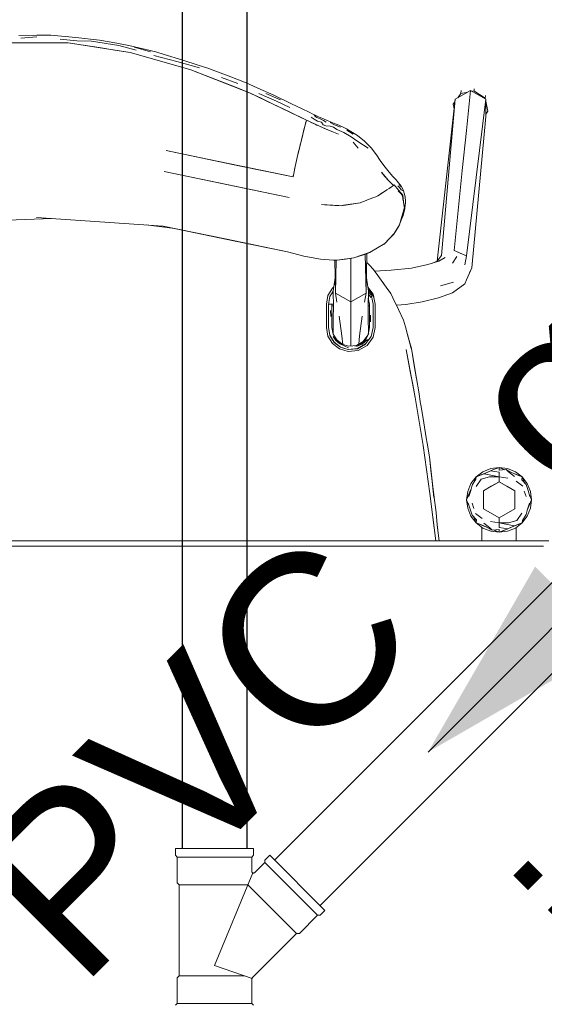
# Model space of a CAD drawing. Header units: millimetres. Extents: x -261 to 187, y -214 to 106.
# Tile 37 of 256: x -220.943 to -220.637, y -160.007 to -159.432. Entities that reach past the tile are written whole.
import ezdxf

# ---------------------------------------------------------------- set-up
doc = ezdxf.new("R2010")
doc.units = ezdxf.units.MM
doc.header["$LTSCALE"] = 0.005
doc.header["$MEASUREMENT"] = 0
doc.linetypes.add('NULL', pattern=[0])
for name, color, linetype, lineweight in [('AP-Condutos Ar condicionado', 4, 'Continuous', 25), ('AP-Sentido conduto Ar condicionado', 9, 'Continuous', 30), ('AP-Textos conduto Ar condicionado', 7, 'Continuous', 9), ('IFC-Elemento de mobília-Contorno', 9, 'Continuous', 5), ('Simbolos', 5, 'Continuous', 20), ('Simbolos_int', 174, 'Continuous', 5)]:
    doc.layers.add(name, color=color, linetype=linetype, lineweight=lineweight)
doc.styles.add('Arial', font='arial.ttf')

msp = doc.modelspace()

# ---------------------------------------------------------------- hatches: boundary and pattern name
at = {"layer": 'AP-Sentido conduto Ar condicionado', "linetype": 'Continuous'}
msp.add_hatch(color=7, dxfattribs=at).paths.add_polyline_path([(-220.70499, -159.85936), (-220.59674, -159.79686), (-220.64249, -159.7511)])

# ---------------------------------------------------------------- linework, layer by layer
at = {"layer": 'AP-Condutos Ar condicionado'}
for p, q in [((-220.8485, -157.2794), (-220.8485, -159.91567)), ((-220.8109, -157.2794), (-220.8109, -159.91567)), ((-220.49881, -159.62659), (-220.79464, -159.92241)), ((-220.47222, -159.65317), (-220.76805, -159.949))]:
    msp.add_line(p, q, dxfattribs=at)
at = {"layer": 'AP-Sentido conduto Ar condicionado'}
msp.add_lwpolyline([(-220.56357, -159.71793), (-220.70499, -159.85936)], dxfattribs=at)
at = {"layer": 'IFC-Elemento de mobília-Contorno', "lineweight": 5}
for p, q in [((-220.94402, -159.44091), (-220.93337, -159.44073)), ((-220.94288, -159.44248), (-220.9334, -159.44174)), ((-220.93337, -159.44073), (-220.92521, -159.44078)), ((-220.92521, -159.44078), (-220.91068, -159.44198)), ((-220.95202, -159.44508), (-220.91524, -159.44508)), ((-220.91974, -159.44295), (-220.91018, -159.44392)), ((-220.91524, -159.44508), (-220.87889, -159.45078)), ((-220.91524, -159.44508), (-220.90615, -159.44651)), ((-220.91068, -159.44198), (-220.89686, -159.44354)), ((-220.91018, -159.44392), (-220.90143, -159.44423)), ((-220.90615, -159.44651), (-220.89707, -159.44793)), ((-220.90143, -159.44423), (-220.88556, -159.44665)), ((-220.89686, -159.44354), (-220.88676, -159.44534)), ((-220.88676, -159.44534), (-220.87976, -159.44664)), ((-220.88556, -159.44665), (-220.87544, -159.44947)), ((-220.87976, -159.44664), (-220.86396, -159.45051)), ((-220.89707, -159.44793), (-220.88798, -159.44936)), ((-220.88798, -159.44936), (-220.87889, -159.45078)), ((-220.87889, -159.45078), (-220.8435, -159.46089)), ((-220.87889, -159.45078), (-220.87004, -159.45331)), ((-220.87666, -159.44766), (-220.86704, -159.45042)), ((-220.87004, -159.45331), (-220.8612, -159.45583)), ((-220.86508, -159.4525), (-220.85167, -159.456)), ((-220.86396, -159.45051), (-220.85901, -159.45195)), ((-220.85901, -159.45195), (-220.8488, -159.45501)), ((-220.8612, -159.45583), (-220.85235, -159.45836)), ((-220.85235, -159.45836), (-220.8435, -159.46089)), ((-220.85167, -159.456), (-220.83848, -159.45971)), ((-220.8488, -159.45501), (-220.83872, -159.45832)), ((-220.83872, -159.45832), (-220.83414, -159.45978)), ((-220.8435, -159.46089), (-220.80922, -159.47429)), ((-220.8435, -159.46089), (-220.83493, -159.46424)), ((-220.83493, -159.46424), (-220.82636, -159.46759)), ((-220.83414, -159.45978), (-220.82017, -159.46503)), ((-220.82636, -159.46759), (-220.81779, -159.47093)), ((-220.82558, -159.46533), (-220.81614, -159.469)), ((-220.82017, -159.46503), (-220.81128, -159.46858)), ((-220.81128, -159.46858), (-220.80271, -159.4724)), ((-220.81779, -159.47093), (-220.80922, -159.47429)), ((-220.80922, -159.47429), (-220.77606, -159.49027)), ((-220.80922, -159.47429), (-220.80251, -159.47752)), ((-220.80382, -159.47475), (-220.79352, -159.4792)), ((-220.80271, -159.4724), (-220.79537, -159.47556)), ((-220.79977, -159.47476), (-220.79123, -159.47843)), ((-220.79537, -159.47556), (-220.78465, -159.48071)), ((-220.68917, -159.47803), (-220.68021, -159.47308)), ((-220.68766, -159.4772), (-220.68594, -159.47472)), ((-220.68594, -159.47472), (-220.68575, -159.47295)), ((-220.68594, -159.47472), (-220.68179, -159.47396)), ((-220.68261, -159.49644), (-220.68021, -159.47308)), ((-220.68021, -159.47308), (-220.67125, -159.47815)), ((-220.67943, -159.47352), (-220.67817, -159.47329)), ((-220.67817, -159.47329), (-220.67812, -159.47285)), ((-220.67817, -159.47329), (-220.67163, -159.47755)), ((-220.67812, -159.47285), (-220.67808, -159.4724)), ((-220.67808, -159.4724), (-220.67803, -159.47196)), ((-220.67163, -159.47755), (-220.67141, -159.47584)), ((-220.80251, -159.47752), (-220.7958, -159.48076)), ((-220.7958, -159.48076), (-220.78593, -159.48551)), ((-220.79352, -159.4792), (-220.78563, -159.48291)), ((-220.78465, -159.48071), (-220.77896, -159.48349)), ((-220.69974, -159.57268), (-220.68917, -159.47803)), ((-220.69713, -159.56939), (-220.68917, -159.47803)), ((-220.69035, -159.48106), (-220.68934, -159.47961)), ((-220.69035, -159.48106), (-220.6898, -159.48374)), ((-220.6825, -159.56949), (-220.67125, -159.47815)), ((-220.67163, -159.47755), (-220.67153, -159.47798)), ((-220.67125, -159.48816), (-220.67125, -159.47815)), ((-220.67125, -159.47933), (-220.67004, -159.48502)), ((-220.78593, -159.48551), (-220.77606, -159.49027)), ((-220.77896, -159.48349), (-220.77399, -159.48593)), ((-220.77399, -159.48593), (-220.77268, -159.48665)), ((-220.77268, -159.48665), (-220.77163, -159.48708)), ((-220.77163, -159.48708), (-220.77051, -159.4876)), ((-220.77148, -159.48768), (-220.76993, -159.48875)), ((-220.77051, -159.4876), (-220.76889, -159.48835)), ((-220.67125, -159.48681), (-220.67004, -159.48502)), ((-220.77715, -159.49456), (-220.77606, -159.49027)), ((-220.77715, -159.49456), (-220.77682, -159.49325)), ((-220.77683, -159.4933), (-220.77651, -159.49205)), ((-220.77651, -159.49205), (-220.77606, -159.49027)), ((-220.77606, -159.49027), (-220.76877, -159.49372)), ((-220.77606, -159.49027), (-220.77462, -159.49095)), ((-220.77462, -159.49095), (-220.77318, -159.49164)), ((-220.77328, -159.48863), (-220.77158, -159.48983)), ((-220.77318, -159.49164), (-220.77097, -159.49268)), ((-220.77318, -159.49164), (-220.77207, -159.49215)), ((-220.77207, -159.49215), (-220.77097, -159.49268)), ((-220.77158, -159.48983), (-220.76955, -159.49085)), ((-220.77097, -159.49268), (-220.76987, -159.4932)), ((-220.76993, -159.48875), (-220.76802, -159.48947)), ((-220.76987, -159.4932), (-220.76877, -159.49372)), ((-220.76955, -159.49085), (-220.76729, -159.49159)), ((-220.76889, -159.48835), (-220.76755, -159.48898)), ((-220.76802, -159.48947), (-220.7661, -159.49043)), ((-220.76755, -159.48898), (-220.76613, -159.48958)), ((-220.76729, -159.49159), (-220.76625, -159.49297)), ((-220.76625, -159.49297), (-220.76459, -159.49368)), ((-220.76613, -159.48958), (-220.76392, -159.49051)), ((-220.7661, -159.49043), (-220.76452, -159.49152)), ((-220.76392, -159.49051), (-220.76203, -159.49124)), ((-220.76221, -159.49172), (-220.75962, -159.49315)), ((-220.76203, -159.49124), (-220.76016, -159.49199)), ((-220.76016, -159.49199), (-220.75809, -159.49285)), ((-220.75962, -159.49315), (-220.75621, -159.49451)), ((-220.75809, -159.49285), (-220.75489, -159.49431)), ((-220.67947, -159.57659), (-220.67125, -159.48816)), ((-220.77918, -159.50278), (-220.77819, -159.49873)), ((-220.77869, -159.50076), (-220.77819, -159.49873)), ((-220.77819, -159.49873), (-220.77715, -159.49456)), ((-220.77819, -159.49873), (-220.77793, -159.49769)), ((-220.77793, -159.49769), (-220.77767, -159.49665)), ((-220.77767, -159.49665), (-220.77715, -159.49456)), ((-220.76877, -159.49372), (-220.76304, -159.49612)), ((-220.76877, -159.49372), (-220.76591, -159.49492)), ((-220.76591, -159.49492), (-220.76304, -159.49612)), ((-220.76459, -159.49368), (-220.76219, -159.49382)), ((-220.76304, -159.49612), (-220.75732, -159.49852)), ((-220.76304, -159.49612), (-220.76161, -159.49672)), ((-220.76219, -159.49382), (-220.76013, -159.49438)), ((-220.76161, -159.49672), (-220.76018, -159.49732)), ((-220.76018, -159.49732), (-220.75732, -159.49852)), ((-220.76013, -159.49438), (-220.7582, -159.4957)), ((-220.7582, -159.4957), (-220.75408, -159.49752)), ((-220.75489, -159.49431), (-220.75256, -159.49547)), ((-220.75408, -159.49752), (-220.74998, -159.50006)), ((-220.75256, -159.49547), (-220.75006, -159.49686)), ((-220.75233, -159.49611), (-220.74879, -159.49842)), ((-220.75006, -159.49686), (-220.74625, -159.49936)), ((-220.74625, -159.49936), (-220.74216, -159.5026)), ((-220.68501, -159.51979), (-220.68261, -159.49644)), ((-220.78012, -159.50667), (-220.77918, -159.50278)), ((-220.78012, -159.50667), (-220.77965, -159.50473)), ((-220.77965, -159.50473), (-220.77918, -159.50278)), ((-220.77918, -159.50278), (-220.77894, -159.50177)), ((-220.77894, -159.50177), (-220.77869, -159.50076)), ((-220.74998, -159.50006), (-220.74602, -159.50277)), ((-220.74871, -159.50327), (-220.74585, -159.50664)), ((-220.74602, -159.50277), (-220.74003, -159.50666)), ((-220.74216, -159.5026), (-220.73819, -159.50649)), ((-220.858, -159.50806), (-220.83379, -159.5131)), ((-220.858, -159.50806), (-220.8154, -159.51693)), ((-220.78181, -159.51397), (-220.78099, -159.51041)), ((-220.7814, -159.51219), (-220.78099, -159.51041)), ((-220.78099, -159.51041), (-220.78012, -159.50667)), ((-220.78099, -159.51041), (-220.78056, -159.50854)), ((-220.78056, -159.50854), (-220.78034, -159.50761)), ((-220.78034, -159.50761), (-220.78012, -159.50667)), ((-220.73819, -159.50649), (-220.73506, -159.51048)), ((-220.73506, -159.51048), (-220.73301, -159.51379)), ((-220.83379, -159.5131), (-220.78385, -159.5235)), ((-220.78256, -159.51735), (-220.78181, -159.51397)), ((-220.78256, -159.51735), (-220.78218, -159.51566)), ((-220.78218, -159.51566), (-220.78181, -159.51397)), ((-220.78181, -159.51397), (-220.7814, -159.51219)), ((-220.73301, -159.51379), (-220.73084, -159.5168)), ((-220.85911, -159.52026), (-220.81713, -159.52901)), ((-220.85911, -159.52026), (-220.82258, -159.52787)), ((-220.8154, -159.51693), (-220.78385, -159.5235)), ((-220.78385, -159.5235), (-220.78324, -159.52053)), ((-220.78372, -159.52289), (-220.7836, -159.52228)), ((-220.7836, -159.52228), (-220.78342, -159.52141)), ((-220.78342, -159.52141), (-220.78324, -159.52053)), ((-220.78324, -159.52053), (-220.78256, -159.51735)), ((-220.78324, -159.52053), (-220.78307, -159.51974)), ((-220.78307, -159.51974), (-220.7829, -159.51894)), ((-220.7829, -159.51894), (-220.78256, -159.51735)), ((-220.7322, -159.52075), (-220.73118, -159.52197)), ((-220.7322, -159.52075), (-220.7281, -159.52563)), ((-220.73118, -159.52197), (-220.73015, -159.52319)), ((-220.73084, -159.5168), (-220.72777, -159.52074)), ((-220.72777, -159.52074), (-220.72549, -159.5233)), ((-220.68741, -159.54315), (-220.68501, -159.51979)), ((-220.82258, -159.52787), (-220.78605, -159.53548)), ((-220.78385, -159.5235), (-220.78372, -159.52289)), ((-220.73015, -159.52319), (-220.7281, -159.52563)), ((-220.7281, -159.52563), (-220.72709, -159.52659)), ((-220.7281, -159.52563), (-220.72512, -159.52848)), ((-220.72709, -159.52659), (-220.72611, -159.52754)), ((-220.72611, -159.52754), (-220.72561, -159.528)), ((-220.72561, -159.528), (-220.72512, -159.52848)), ((-220.72549, -159.5233), (-220.72356, -159.52522)), ((-220.72356, -159.52522), (-220.72302, -159.52601)), ((-220.72302, -159.52601), (-220.72075, -159.52878)), ((-220.72192, -159.52788), (-220.72094, -159.52901)), ((-220.81713, -159.52901), (-220.78605, -159.53548)), ((-220.73385, -159.53434), (-220.72918, -159.53116)), ((-220.73327, -159.53389), (-220.7323, -159.53325)), ((-220.7323, -159.53325), (-220.73133, -159.5326)), ((-220.73133, -159.5326), (-220.73036, -159.53196)), ((-220.73036, -159.53196), (-220.72905, -159.53109)), ((-220.72905, -159.53109), (-220.72774, -159.53022)), ((-220.72774, -159.53022), (-220.72643, -159.52935)), ((-220.72643, -159.52935), (-220.72577, -159.52891)), ((-220.72577, -159.52891), (-220.72512, -159.52848)), ((-220.72516, -159.52844), (-220.72475, -159.52816)), ((-220.72512, -159.52848), (-220.72508, -159.52852)), ((-220.72475, -159.52816), (-220.72226, -159.53112)), ((-220.72257, -159.52866), (-220.72155, -159.52985)), ((-220.72237, -159.5316), (-220.72114, -159.533)), ((-220.72226, -159.53112), (-220.71978, -159.53407)), ((-220.72155, -159.52985), (-220.72064, -159.53105)), ((-220.72114, -159.533), (-220.7199, -159.53441)), ((-220.72075, -159.52878), (-220.71955, -159.53096)), ((-220.72064, -159.53105), (-220.7196, -159.5316)), ((-220.71955, -159.53096), (-220.7187, -159.53362)), ((-220.7187, -159.53362), (-220.71831, -159.53537)), ((-220.75579, -159.54027), (-220.74464, -159.53854)), ((-220.753, -159.53984), (-220.75161, -159.53962)), ((-220.75161, -159.53962), (-220.75022, -159.53941)), ((-220.75022, -159.53941), (-220.74882, -159.53919)), ((-220.74882, -159.53919), (-220.74743, -159.53897)), ((-220.74743, -159.53897), (-220.74603, -159.53876)), ((-220.74603, -159.53876), (-220.74464, -159.53854)), ((-220.74464, -159.53854), (-220.74334, -159.53804)), ((-220.74334, -159.53804), (-220.74269, -159.53779)), ((-220.74269, -159.53779), (-220.74204, -159.53754)), ((-220.74204, -159.53754), (-220.74074, -159.53704)), ((-220.74075, -159.53704), (-220.73944, -159.53654)), ((-220.73944, -159.53654), (-220.73814, -159.53604)), ((-220.73814, -159.53604), (-220.73684, -159.53554)), ((-220.73684, -159.53554), (-220.73554, -159.53504)), ((-220.73554, -159.53504), (-220.73424, -159.53454)), ((-220.73424, -159.53454), (-220.73327, -159.53389)), ((-220.73405, -159.53442), (-220.73385, -159.53434)), ((-220.7199, -159.53441), (-220.71964, -159.53624)), ((-220.71978, -159.53407), (-220.71931, -159.53784)), ((-220.71964, -159.53624), (-220.71938, -159.53808)), ((-220.71938, -159.53808), (-220.71911, -159.53992)), ((-220.71931, -159.53784), (-220.71883, -159.54168)), ((-220.71885, -159.54176), (-220.71821, -159.53909)), ((-220.71831, -159.53537), (-220.7182, -159.53746)), ((-220.71821, -159.53909), (-220.7182, -159.53746)), ((-220.76712, -159.53965), (-220.7655, -159.53974)), ((-220.76712, -159.53965), (-220.75579, -159.54027)), ((-220.7655, -159.53974), (-220.76389, -159.53983)), ((-220.76389, -159.53983), (-220.76227, -159.53992)), ((-220.76227, -159.53992), (-220.76065, -159.54001)), ((-220.76065, -159.54001), (-220.75944, -159.54007)), ((-220.75944, -159.54007), (-220.75822, -159.54014)), ((-220.75822, -159.54014), (-220.75701, -159.54021)), ((-220.75701, -159.54021), (-220.75579, -159.54027)), ((-220.75579, -159.54027), (-220.7544, -159.54005)), ((-220.7544, -159.54005), (-220.753, -159.53984)), ((-220.7204, -159.54679), (-220.71962, -159.54427)), ((-220.72029, -159.54657), (-220.71884, -159.54161)), ((-220.71962, -159.54427), (-220.71885, -159.54176)), ((-220.71956, -159.54601), (-220.71892, -159.54369)), ((-220.71892, -159.54369), (-220.71854, -159.542)), ((-220.71886, -159.54168), (-220.71885, -159.54176)), ((-220.71854, -159.542), (-220.71834, -159.53965)), ((-220.68982, -159.56651), (-220.68741, -159.54315)), ((-220.97061, -159.54961), (-220.92442, -159.54771)), ((-220.93363, -159.54708), (-220.89665, -159.54961)), ((-220.89665, -159.54961), (-220.85967, -159.55215)), ((-220.72174, -159.55153), (-220.72029, -159.54657)), ((-220.7215, -159.55071), (-220.72031, -159.54768)), ((-220.72031, -159.54768), (-220.71956, -159.54601)), ((-220.86962, -159.55146), (-220.85289, -159.55356)), ((-220.85967, -159.55215), (-220.81765, -159.5609)), ((-220.85967, -159.55215), (-220.82341, -159.5597)), ((-220.73016, -159.56235), (-220.72469, -159.55659)), ((-220.72503, -159.55695), (-220.72348, -159.55438)), ((-220.72469, -159.55659), (-220.72174, -159.55153)), ((-220.72348, -159.55438), (-220.72194, -159.55182)), ((-220.82341, -159.5597), (-220.78716, -159.56725)), ((-220.81765, -159.5609), (-220.78716, -159.56725)), ((-220.73874, -159.56746), (-220.73016, -159.56235)), ((-220.73058, -159.56267), (-220.72765, -159.55965)), ((-220.72765, -159.55965), (-220.72502, -159.55694)), ((-220.78716, -159.56725), (-220.77753, -159.56967)), ((-220.74829, -159.57079), (-220.73874, -159.56746)), ((-220.74829, -159.57079), (-220.73903, -159.5676)), ((-220.74277, -159.56891), (-220.73903, -159.5676)), ((-220.74118, -159.59137), (-220.74074, -159.5682)), ((-220.73903, -159.5676), (-220.73889, -159.56752)), ((-220.73556, -159.56557), (-220.73515, -159.56533)), ((-220.73515, -159.56533), (-220.73058, -159.56267)), ((-220.73143, -159.56311), (-220.73058, -159.56267)), ((-220.73142, -159.5631), (-220.73058, -159.56267)), ((-220.68982, -159.56651), (-220.6825, -159.56949)), ((-220.68982, -159.56651), (-220.68616, -159.568)), ((-220.68616, -159.568), (-220.6825, -159.56949)), ((-220.77753, -159.56967), (-220.76777, -159.57152)), ((-220.76777, -159.57152), (-220.76017, -159.572)), ((-220.76017, -159.572), (-220.75799, -159.57211)), ((-220.75948, -159.57203), (-220.75911, -159.59137)), ((-220.75911, -159.59137), (-220.75862, -159.57208)), ((-220.75799, -159.57211), (-220.74829, -159.57079)), ((-220.75799, -159.57211), (-220.75314, -159.57145)), ((-220.75314, -159.57145), (-220.74829, -159.57079)), ((-220.75014, -159.57964), (-220.75014, -159.57104)), ((-220.74829, -159.57079), (-220.74277, -159.56891)), ((-220.74176, -159.56856), (-220.74118, -159.59137)), ((-220.74084, -159.5734), (-220.73938, -159.57488)), ((-220.7052, -159.57472), (-220.69872, -159.5727)), ((-220.70244, -159.57387), (-220.69972, -159.57267)), ((-220.69972, -159.57267), (-220.69713, -159.56939)), ((-220.69872, -159.5727), (-220.69499, -159.57046)), ((-220.69067, -159.57383), (-220.68827, -159.56995)), ((-220.68349, -159.57482), (-220.6825, -159.56949)), ((-220.75014, -159.59643), (-220.75014, -159.57964)), ((-220.73938, -159.57488), (-220.73685, -159.57753)), ((-220.73685, -159.57753), (-220.7333, -159.58235)), ((-220.73606, -159.5786), (-220.7265, -159.57801)), ((-220.7265, -159.57801), (-220.71466, -159.5767)), ((-220.71466, -159.5767), (-220.7052, -159.57472)), ((-220.6825, -159.58365), (-220.67947, -159.57659)), ((-220.68089, -159.57951), (-220.67947, -159.57659)), ((-220.76049, -159.59019), (-220.75928, -159.58236)), ((-220.74101, -159.58236), (-220.7398, -159.59019)), ((-220.7333, -159.58235), (-220.72995, -159.58712)), ((-220.73184, -159.58454), (-220.72946, -159.58779)), ((-220.69768, -159.58713), (-220.69017, -159.58488)), ((-220.68349, -159.58585), (-220.6825, -159.58365)), ((-220.76343, -159.59276), (-220.76073, -159.58836)), ((-220.76229, -159.59326), (-220.76049, -159.59029)), ((-220.76073, -159.58836), (-220.76013, -159.5879)), ((-220.76049, -159.59019), (-220.76027, -159.59962)), ((-220.75911, -159.59137), (-220.75825, -159.59668)), ((-220.75911, -159.59137), (-220.75014, -159.59643)), ((-220.75014, -159.59643), (-220.74118, -159.59137)), ((-220.74566, -159.5939), (-220.74118, -159.59137)), ((-220.74204, -159.59668), (-220.74118, -159.59137)), ((-220.74016, -159.58782), (-220.73708, -159.59202)), ((-220.74001, -159.58883), (-220.73882, -159.59038)), ((-220.74001, -159.59962), (-220.7398, -159.59019)), ((-220.74, -159.58889), (-220.73982, -159.58913)), ((-220.73982, -159.58913), (-220.73882, -159.59038)), ((-220.7398, -159.59039), (-220.73822, -159.59254)), ((-220.73882, -159.59038), (-220.73676, -159.59351)), ((-220.73882, -159.59038), (-220.73796, -159.59174)), ((-220.72946, -159.58779), (-220.72682, -159.59155)), ((-220.69882, -159.59415), (-220.69067, -159.59122)), ((-220.69067, -159.59122), (-220.68349, -159.58585)), ((-220.76438, -159.59783), (-220.76343, -159.59276)), ((-220.76315, -159.5979), (-220.76229, -159.59326)), ((-220.7612, -159.59146), (-220.76046, -159.59146)), ((-220.75462, -159.5939), (-220.75014, -159.59643)), ((-220.75014, -159.59643), (-220.74566, -159.5939)), ((-220.75014, -159.60177), (-220.75014, -159.59643)), ((-220.73989, -159.59436), (-220.73914, -159.59787)), ((-220.73984, -159.5919), (-220.73849, -159.59394)), ((-220.73822, -159.59254), (-220.7377, -159.59495)), ((-220.73816, -159.59142), (-220.73814, -159.59142)), ((-220.73796, -159.59174), (-220.73708, -159.59307)), ((-220.7377, -159.59495), (-220.73707, -159.59783)), ((-220.73708, -159.59202), (-220.73583, -159.59783)), ((-220.73708, -159.59307), (-220.73675, -159.59356)), ((-220.72682, -159.59155), (-220.72554, -159.59407)), ((-220.72554, -159.59407), (-220.72221, -159.60083)), ((-220.71793, -159.59797), (-220.70851, -159.59638)), ((-220.70851, -159.59638), (-220.69882, -159.59415)), ((-220.76438, -159.6012), (-220.76438, -159.59777)), ((-220.76438, -159.60457), (-220.76438, -159.6012)), ((-220.76315, -159.60128), (-220.76315, -159.5979)), ((-220.76315, -159.59885), (-220.76313, -159.59885)), ((-220.76315, -159.60466), (-220.76315, -159.60128)), ((-220.76314, -159.59783), (-220.76237, -159.59783)), ((-220.76313, -159.6012), (-220.76313, -159.59777)), ((-220.76313, -159.60457), (-220.76313, -159.6012)), ((-220.76312, -159.59777), (-220.76031, -159.59777)), ((-220.76237, -159.59783), (-220.76173, -159.59784)), ((-220.76203, -159.6014), (-220.76173, -159.60497)), ((-220.76173, -159.59784), (-220.7613, -159.59785)), ((-220.7613, -159.59785), (-220.76114, -159.59787)), ((-220.76114, -159.60124), (-220.76114, -159.59787)), ((-220.76114, -159.59885), (-220.76029, -159.59885)), ((-220.76114, -159.60461), (-220.76114, -159.60124)), ((-220.76032, -159.60584), (-220.76027, -159.59962)), ((-220.75014, -159.61135), (-220.75014, -159.60177)), ((-220.74001, -159.59962), (-220.73997, -159.60584)), ((-220.74, -159.59885), (-220.73979, -159.59885)), ((-220.73997, -159.59777), (-220.73979, -159.59777)), ((-220.73979, -159.59885), (-220.73914, -159.59884)), ((-220.73914, -159.60124), (-220.73914, -159.59787)), ((-220.73914, -159.60461), (-220.73914, -159.60124)), ((-220.73707, -159.59783), (-220.73707, -159.60121)), ((-220.73707, -159.60121), (-220.73707, -159.60458)), ((-220.73583, -159.59783), (-220.73582, -159.6012)), ((-220.73582, -159.6012), (-220.73582, -159.60458)), ((-220.72341, -159.59838), (-220.71793, -159.59797)), ((-220.72221, -159.60083), (-220.71936, -159.6071)), ((-220.76439, -159.60794), (-220.76438, -159.60457)), ((-220.76439, -159.61132), (-220.76439, -159.60794)), ((-220.76315, -159.60804), (-220.76315, -159.60466)), ((-220.76315, -159.60804), (-220.76315, -159.61126)), ((-220.76314, -159.60794), (-220.76313, -159.60457)), ((-220.76314, -159.61131), (-220.76314, -159.60794)), ((-220.76114, -159.60799), (-220.76114, -159.60461)), ((-220.76114, -159.61137), (-220.76114, -159.60799)), ((-220.76044, -159.61456), (-220.76032, -159.60584)), ((-220.75684, -159.60483), (-220.75533, -159.61621)), ((-220.74495, -159.61621), (-220.74345, -159.60483)), ((-220.73997, -159.60584), (-220.73981, -159.61446)), ((-220.73914, -159.60799), (-220.73914, -159.60461)), ((-220.73914, -159.61137), (-220.73914, -159.60799)), ((-220.73856, -159.60808), (-220.73853, -159.60421)), ((-220.73707, -159.60458), (-220.73706, -159.60795)), ((-220.73706, -159.60795), (-220.73706, -159.61132)), ((-220.73582, -159.60458), (-220.73582, -159.60794)), ((-220.73582, -159.60794), (-220.73582, -159.61132)), ((-220.71936, -159.6071), (-220.71812, -159.61099)), ((-220.76439, -159.61132), (-220.76343, -159.61639)), ((-220.76315, -159.61141), (-220.76315, -159.61126)), ((-220.76315, -159.61141), (-220.76229, -159.61606)), ((-220.76314, -159.61131), (-220.76227, -159.61595)), ((-220.76114, -159.61137), (-220.76041, -159.61529)), ((-220.75014, -159.62218), (-220.75014, -159.61135)), ((-220.7401, -159.61585), (-220.73966, -159.61379)), ((-220.73966, -159.61379), (-220.73914, -159.61137)), ((-220.7382, -159.61662), (-220.73706, -159.61132)), ((-220.73706, -159.61712), (-220.73582, -159.61132)), ((-220.71812, -159.61099), (-220.71491, -159.62374)), ((-220.76343, -159.61639), (-220.76072, -159.6208)), ((-220.76229, -159.61606), (-220.75983, -159.62009)), ((-220.76227, -159.61595), (-220.75982, -159.61997)), ((-220.76047, -159.61659), (-220.7588, -159.61908)), ((-220.76044, -159.61456), (-220.76044, -159.61516)), ((-220.76041, -159.61529), (-220.75834, -159.6187)), ((-220.76041, -159.61901), (-220.76041, -159.61915)), ((-220.75983, -159.62009), (-220.75609, -159.62298)), ((-220.75982, -159.61997), (-220.7561, -159.62286)), ((-220.75918, -159.61792), (-220.75703, -159.6201)), ((-220.7588, -159.61908), (-220.75651, -159.62102)), ((-220.75834, -159.6187), (-220.75518, -159.62114)), ((-220.75703, -159.6201), (-220.75442, -159.62169)), ((-220.75533, -159.61621), (-220.75482, -159.62125)), ((-220.74679, -159.62184), (-220.74281, -159.61956)), ((-220.74545, -159.62107), (-220.74495, -159.61621)), ((-220.74462, -159.62107), (-220.74162, -159.61888)), ((-220.74346, -159.62123), (-220.74027, -159.61852)), ((-220.74281, -159.61956), (-220.7401, -159.61585)), ((-220.74162, -159.61888), (-220.73956, -159.61489)), ((-220.74143, -159.62099), (-220.7382, -159.61662)), ((-220.74057, -159.6219), (-220.73706, -159.61712)), ((-220.71693, -159.61571), (-220.71468, -159.62369)), ((-220.76072, -159.6208), (-220.75664, -159.62396)), ((-220.75664, -159.62396), (-220.75171, -159.62547)), ((-220.75651, -159.62102), (-220.75152, -159.62326)), ((-220.7561, -159.62286), (-220.75164, -159.62422)), ((-220.75609, -159.62298), (-220.7538, -159.62367)), ((-220.75518, -159.62114), (-220.75136, -159.6223)), ((-220.75461, -159.62331), (-220.7546, -159.62343)), ((-220.7538, -159.62367), (-220.75151, -159.62434)), ((-220.75171, -159.62547), (-220.74571, -159.62485)), ((-220.75164, -159.62422), (-220.74619, -159.62368)), ((-220.75151, -159.62434), (-220.74617, -159.62381)), ((-220.75136, -159.6223), (-220.74889, -159.62205)), ((-220.75014, -159.62421), (-220.75014, -159.62407)), ((-220.74889, -159.62205), (-220.74679, -159.62184)), ((-220.74779, -159.62226), (-220.74462, -159.62107)), ((-220.74687, -159.62246), (-220.74346, -159.62123)), ((-220.74619, -159.62368), (-220.74143, -159.62099)), ((-220.74617, -159.62381), (-220.74152, -159.6211)), ((-220.74573, -159.62485), (-220.74057, -159.6219)), ((-220.74569, -159.62353), (-220.74568, -159.62339)), ((-220.74152, -159.6211), (-220.74144, -159.62099)), ((-220.71779, -159.62433), (-220.71541, -159.63706)), ((-220.71779, -159.62433), (-220.71256, -159.65224)), ((-220.71468, -159.62369), (-220.71256, -159.63648)), ((-220.71468, -159.62369), (-220.71305, -159.63357)), ((-220.71541, -159.63706), (-220.71398, -159.64465)), ((-220.71329, -159.63249), (-220.71178, -159.6412)), ((-220.71305, -159.63357), (-220.71133, -159.64337)), ((-220.71305, -159.63357), (-220.71176, -159.64131)), ((-220.71256, -159.63648), (-220.71176, -159.64135)), ((-220.71178, -159.6412), (-220.71033, -159.64896)), ((-220.71398, -159.64465), (-220.71256, -159.65224)), ((-220.71133, -159.64337), (-220.7111, -159.64488)), ((-220.71256, -159.65224), (-220.70791, -159.68024)), ((-220.71256, -159.65224), (-220.71023, -159.66624)), ((-220.71033, -159.64896), (-220.70935, -159.6559)), ((-220.70935, -159.6559), (-220.70928, -159.65636)), ((-220.70935, -159.6559), (-220.70906, -159.65762)), ((-220.70935, -159.6559), (-220.70906, -159.65762)), ((-220.70928, -159.65636), (-220.70741, -159.66712)), ((-220.70741, -159.66712), (-220.70602, -159.67577)), ((-220.70602, -159.67577), (-220.70553, -159.67895)), ((-220.70791, -159.68024), (-220.7059, -159.6943)), ((-220.70791, -159.68024), (-220.70388, -159.70834)), ((-220.70555, -159.67882), (-220.70422, -159.68685)), ((-220.70553, -159.67895), (-220.70422, -159.68685)), ((-220.70422, -159.68685), (-220.70331, -159.6948)), ((-220.70422, -159.68685), (-220.70239, -159.70276)), ((-220.7059, -159.6943), (-220.70388, -159.70834)), ((-220.70331, -159.6948), (-220.70239, -159.70276)), ((-220.673, -159.69565), (-220.66842, -159.69375)), ((-220.66855, -159.6951), (-220.66713, -159.69461)), ((-220.66842, -159.69375), (-220.6635, -159.6931)), ((-220.66713, -159.69461), (-220.6635, -159.6931)), ((-220.66713, -159.6946), (-220.6635, -159.6931)), ((-220.6635, -159.69467), (-220.6635, -159.6931)), ((-220.6635, -159.6931), (-220.66023, -159.69446)), ((-220.6635, -159.6931), (-220.66169, -159.69386)), ((-220.6635, -159.6931), (-220.65858, -159.69375)), ((-220.6635, -159.69467), (-220.6635, -159.69388)), ((-220.6635, -159.69467), (-220.65948, -159.69441)), ((-220.66169, -159.69386), (-220.66022, -159.69446)), ((-220.65948, -159.69441), (-220.65805, -159.6957)), ((-220.65948, -159.69441), (-220.65623, -159.69612)), ((-220.65858, -159.69375), (-220.654, -159.69565)), ((-220.70305, -159.6977), (-220.70169, -159.71077)), ((-220.67995, -159.7026), (-220.67691, -159.69866)), ((-220.67921, -159.70343), (-220.67708, -159.70006)), ((-220.67826, -159.70193), (-220.67691, -159.69866)), ((-220.67826, -159.70194), (-220.67691, -159.69866)), ((-220.67708, -159.70006), (-220.67691, -159.69866)), ((-220.67691, -159.69866), (-220.673, -159.69565)), ((-220.67691, -159.69866), (-220.67068, -159.69608)), ((-220.67691, -159.69866), (-220.67384, -159.69739)), ((-220.67685, -159.70421), (-220.6739, -159.69994)), ((-220.6739, -159.69994), (-220.66903, -159.69863)), ((-220.67384, -159.69739), (-220.67077, -159.69612)), ((-220.67231, -159.69683), (-220.66855, -159.6951)), ((-220.67231, -159.69683), (-220.6635, -159.69869)), ((-220.67077, -159.69612), (-220.66855, -159.6951)), ((-220.67077, -159.69612), (-220.67062, -159.69605)), ((-220.66903, -159.69863), (-220.6635, -159.69869)), ((-220.66855, -159.6951), (-220.6635, -159.69586)), ((-220.6635, -159.69869), (-220.6635, -159.69586)), ((-220.6635, -159.69869), (-220.6635, -159.69727)), ((-220.6635, -159.69869), (-220.65837, -159.69946)), ((-220.6635, -159.70153), (-220.6635, -159.69869)), ((-220.6635, -159.70153), (-220.6635, -159.70011)), ((-220.65805, -159.6957), (-220.65456, -159.6985)), ((-220.65626, -159.6961), (-220.65009, -159.69866)), ((-220.65623, -159.69612), (-220.65317, -159.69739)), ((-220.654, -159.69565), (-220.65009, -159.69866)), ((-220.65317, -159.69739), (-220.65009, -159.69866)), ((-220.65027, -159.70031), (-220.65009, -159.69866)), ((-220.65027, -159.70031), (-220.64778, -159.7031)), ((-220.65009, -159.69866), (-220.6487, -159.70201)), ((-220.65009, -159.69866), (-220.64871, -159.70201)), ((-220.65009, -159.69866), (-220.64705, -159.7026)), ((-220.70239, -159.70276), (-220.70147, -159.71068)), ((-220.70239, -159.70276), (-220.70147, -159.7107)), ((-220.68246, -159.71206), (-220.67993, -159.70594)), ((-220.68185, -159.70718), (-220.67995, -159.7026)), ((-220.68107, -159.70871), (-220.67992, -159.70594)), ((-220.6801, -159.70655), (-220.67921, -159.70343)), ((-220.67262, -159.7068), (-220.6635, -159.70153)), ((-220.67262, -159.7068), (-220.66806, -159.70417)), ((-220.66806, -159.70417), (-220.6635, -159.70153)), ((-220.6635, -159.70153), (-220.65438, -159.7068)), ((-220.6635, -159.70153), (-220.65894, -159.70417)), ((-220.65894, -159.70417), (-220.65438, -159.7068)), ((-220.6536, -159.70121), (-220.64964, -159.70417)), ((-220.64871, -159.70201), (-220.64778, -159.7031)), ((-220.64778, -159.7031), (-220.64654, -159.7066)), ((-220.64705, -159.7026), (-220.64515, -159.70718)), ((-220.70388, -159.70834), (-220.70218, -159.72244)), ((-220.70388, -159.70834), (-220.70053, -159.73606)), ((-220.70147, -159.71068), (-220.70034, -159.71951)), ((-220.68246, -159.71206), (-220.68185, -159.70718)), ((-220.68246, -159.71206), (-220.68107, -159.70871)), ((-220.68246, -159.71206), (-220.68111, -159.71533)), ((-220.68246, -159.71206), (-220.68111, -159.71532)), ((-220.68246, -159.71206), (-220.68185, -159.71702)), ((-220.68125, -159.7102), (-220.6801, -159.70655)), ((-220.67262, -159.71733), (-220.67262, -159.7068)), ((-220.65438, -159.71733), (-220.65438, -159.7068)), ((-220.64883, -159.70707), (-220.64775, -159.71016)), ((-220.64707, -159.71818), (-220.64454, -159.71206)), ((-220.64654, -159.7066), (-220.64549, -159.71019)), ((-220.64593, -159.71542), (-220.64454, -159.71206)), ((-220.64589, -159.7088), (-220.64454, -159.71206)), ((-220.64589, -159.70881), (-220.64454, -159.71206)), ((-220.64515, -159.70718), (-220.64454, -159.71206)), ((-220.64515, -159.71702), (-220.64454, -159.71206)), ((-220.68185, -159.71702), (-220.67995, -159.7216)), ((-220.68152, -159.71393), (-220.68047, -159.71753)), ((-220.68047, -159.71753), (-220.67923, -159.72102)), ((-220.67925, -159.71396), (-220.67817, -159.71705)), ((-220.67262, -159.71733), (-220.6635, -159.72259)), ((-220.6635, -159.72259), (-220.65438, -159.71733)), ((-220.64779, -159.72069), (-220.6469, -159.71757)), ((-220.64707, -159.71818), (-220.64593, -159.71542)), ((-220.64705, -159.7216), (-220.64515, -159.71702)), ((-220.6469, -159.71757), (-220.64575, -159.71392)), ((-220.70218, -159.72244), (-220.70053, -159.73606)), ((-220.70034, -159.71951), (-220.69964, -159.72661)), ((-220.67995, -159.7216), (-220.67691, -159.72547)), ((-220.67923, -159.72102), (-220.67673, -159.72382)), ((-220.67923, -159.72102), (-220.67829, -159.72212)), ((-220.6783, -159.72212), (-220.67691, -159.72547)), ((-220.67829, -159.72212), (-220.67691, -159.72547)), ((-220.67737, -159.71996), (-220.6734, -159.72292)), ((-220.6635, -159.72543), (-220.6635, -159.72259)), ((-220.6635, -159.72401), (-220.6635, -159.72259)), ((-220.6531, -159.72419), (-220.65016, -159.71992)), ((-220.65009, -159.72547), (-220.64705, -159.7216)), ((-220.65009, -159.72547), (-220.64873, -159.72219)), ((-220.65009, -159.72547), (-220.64874, -159.7222)), ((-220.64992, -159.72407), (-220.64779, -159.72069)), ((-220.69965, -159.72653), (-220.69872, -159.73457)), ((-220.69964, -159.72661), (-220.69872, -159.73457)), ((-220.67691, -159.72547), (-220.67673, -159.72382)), ((-220.67691, -159.72547), (-220.67078, -159.72801)), ((-220.67691, -159.72547), (-220.67384, -159.72674)), ((-220.67691, -159.72547), (-220.673, -159.72856)), ((-220.67384, -159.72674), (-220.67077, -159.72801)), ((-220.6735, -159.73606), (-220.6735, -159.72816)), ((-220.6735, -159.72822), (-220.67343, -159.72822)), ((-220.673, -159.72856), (-220.66842, -159.73045)), ((-220.67244, -159.72563), (-220.66896, -159.72842)), ((-220.67078, -159.72801), (-220.66752, -159.72972)), ((-220.66896, -159.72842), (-220.66752, -159.72972)), ((-220.66863, -159.72467), (-220.6635, -159.72543)), ((-220.6635, -159.72543), (-220.6547, -159.72729)), ((-220.6635, -159.72543), (-220.65797, -159.72549)), ((-220.6635, -159.72685), (-220.6635, -159.72543)), ((-220.6635, -159.72827), (-220.6635, -159.72543)), ((-220.6635, -159.72827), (-220.65845, -159.72903)), ((-220.65987, -159.72952), (-220.65845, -159.72903)), ((-220.65858, -159.73045), (-220.654, -159.72856)), ((-220.65845, -159.72903), (-220.6547, -159.72729)), ((-220.65845, -159.72903), (-220.6562, -159.728)), ((-220.65798, -159.72549), (-220.6531, -159.72419)), ((-220.65623, -159.72801), (-220.65317, -159.72674)), ((-220.6562, -159.728), (-220.65009, -159.72547)), ((-220.654, -159.72856), (-220.65009, -159.72547)), ((-220.65358, -159.72822), (-220.6535, -159.72822)), ((-220.6535, -159.73606), (-220.6535, -159.72816)), ((-220.65317, -159.72674), (-220.65009, -159.72547)), ((-220.65009, -159.72547), (-220.64992, -159.72407)), ((-220.69872, -159.73457), (-220.69855, -159.73606)), ((-220.69872, -159.73457), (-220.69855, -159.73606)), ((-220.66842, -159.73045), (-220.6635, -159.73102)), ((-220.66752, -159.72972), (-220.6635, -159.72946)), ((-220.66677, -159.72967), (-220.66532, -159.73027)), ((-220.66676, -159.72967), (-220.6635, -159.73102)), ((-220.66532, -159.73027), (-220.6635, -159.73102)), ((-220.6635, -159.73102), (-220.6635, -159.72946)), ((-220.6635, -159.73024), (-220.6635, -159.72946)), ((-220.6635, -159.73102), (-220.65987, -159.72952)), ((-220.6635, -159.73102), (-220.65988, -159.72952)), ((-220.6635, -159.73102), (-220.65858, -159.73045)), ((-221.8344, -159.73606), (-220.6345, -159.73606)), ((-221.83141, -159.73906), (-220.6375, -159.73906))]:
    msp.add_line(p, q, dxfattribs=at)
at = {"layer": 'Simbolos'}
for p, q in [((-220.8525, -159.91567), (-220.8069, -159.91567)), ((-220.8525, -159.91567), (-220.8525, -159.91967)), ((-220.8069, -159.91567), (-220.8069, -159.91967)), ((-220.8525, -159.91967), (-220.8515, -159.92067)), ((-220.8515, -159.92067), (-220.8515, -159.93567)), ((-220.8069, -159.91967), (-220.8079, -159.92067)), ((-220.8079, -159.92067), (-220.8079, -159.92902)), ((-220.80029, -159.92382), (-220.80619, -159.92972)), ((-220.79746, -159.91958), (-220.80029, -159.92241)), ((-220.80029, -159.92241), (-220.80029, -159.92382)), ((-220.76522, -159.95182), (-220.79746, -159.91958)), ((-220.8515, -159.93567), (-220.8503, -159.93687)), ((-220.8503, -159.98997), (-220.8503, -159.93687)), ((-220.76522, -159.95182), (-220.76805, -159.95465)), ((-220.76946, -159.95465), (-220.78007, -159.96526)), ((-220.76805, -159.95465), (-220.76946, -159.95465)), ((-220.78177, -159.96526), (-220.80731, -159.99081)), ((-220.78007, -159.96526), (-220.78177, -159.96526)), ((-220.8515, -159.99117), (-220.8503, -159.98997)), ((-220.8515, -160.00617), (-220.8515, -159.99117)), ((-220.8079, -160.00617), (-220.8079, -159.99222)), ((-220.8525, -160.00717), (-220.8515, -160.00617)), ((-220.8069, -160.00717), (-220.8079, -160.00617))]:
    msp.add_line(p, q, dxfattribs=at)
for points in [[(-220.8079, -159.92902), (-220.80789, -159.92916), (-220.80787, -159.92928), (-220.80783, -159.92941), (-220.80777, -159.92952), (-220.8077, -159.92963), (-220.80761, -159.92973), (-220.80751, -159.92982), (-220.8074, -159.92989), (-220.80729, -159.92995), (-220.80716, -159.92999), (-220.80703, -159.93002), (-220.8069, -159.93002), (-220.80677, -159.93002), (-220.80664, -159.92999), (-220.80652, -159.92995), (-220.8064, -159.92989), (-220.80629, -159.92982), (-220.8062, -159.92973)], [(-220.80732, -159.99081), (-220.80743, -159.99094), (-220.80754, -159.99108), (-220.80763, -159.99122), (-220.80772, -159.99138), (-220.80778, -159.99154), (-220.80783, -159.99171), (-220.80787, -159.99188), (-220.8079, -159.99205), (-220.8079, -159.99222)]]:
    msp.add_lwpolyline(points, dxfattribs=at)
at = {"layer": 'Simbolos_int'}
for p, q in [((-220.8515, -159.92067), (-220.8079, -159.92067)), ((-220.76946, -159.95465), (-220.80029, -159.92382)), ((-220.80728, -159.92994), (-220.8297, -159.98406)), ((-220.8503, -159.93687), (-220.81015, -159.93687)), ((-220.78177, -159.96526), (-220.81015, -159.93687)), ((-220.80779, -159.99157), (-220.8297, -159.98406)), ((-220.8503, -159.98997), (-220.81246, -159.98997)), ((-220.8515, -160.00617), (-220.8079, -160.00617))]:
    msp.add_line(p, q, dxfattribs=at)

# ---------------------------------------------------------------- texts
at = {"layer": 'AP-Textos conduto Ar condicionado', "linetype": 'NULL', "char_height": 0.1, "rotation": 45.00011, "line_spacing_factor": 0.6, "style": 'Arial'}
for s, insert, width, attachment_point in [('ø40', (-220.6266, -159.71855), 0.4814024, 7), ('PVC', (-220.70438, -159.79633), 0.5746951, 9), ('i=1%', (-220.47555, -159.90188), 0.6289634, 8)]:
    msp.add_mtext(s, dxfattribs=dict(at, insert=insert, width=width, attachment_point=attachment_point))

doc.saveas('drawing.dxf')
